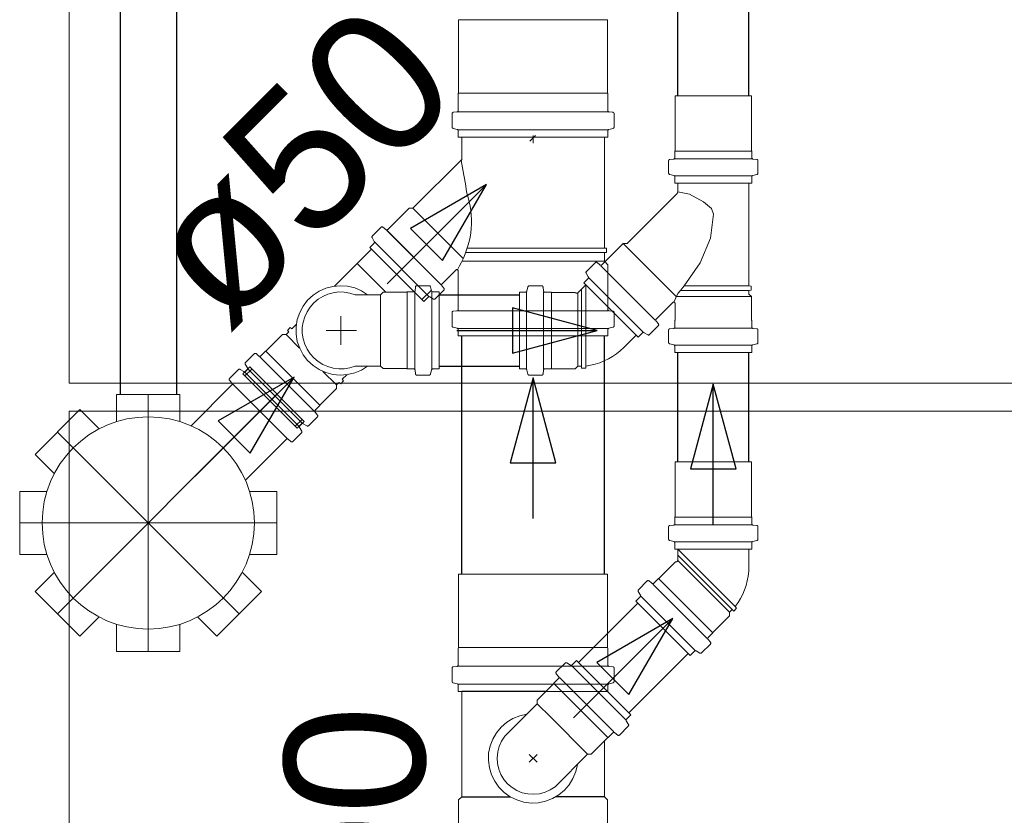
# Model space of a CAD drawing. Header units: millimetres. Extents: x 567 to 934, y -1 to 364.
# Tile 203 of 256: x 620.23 to 621.63, y 167.22 to 168.36. Entities that reach past the tile are written whole.
import ezdxf

# ---------------------------------------------------------------- set-up
doc = ezdxf.new("R2010")
doc.units = ezdxf.units.MM
doc.header["$MEASUREMENT"] = 0
doc.linetypes.add('DASHDOT', pattern=[2.54, 1.27, -0.635, 0, -0.635])
doc.linetypes.add('NULL', pattern=[0])
doc.layers.get('0').update_dxf_attribs({"lineweight": 18})
doc.layers.add('ARQ FINA', color=8, linetype='Continuous')
doc.layers.add('SIMBOLOS-INT', color=7, linetype='Continuous')
for name, color, linetype, lineweight in [('CV-Condutos', 14, 'Continuous', 25), ('CV-Sentido conduto', 14, 'Continuous', 30), ('Simbolos', 14, 'Continuous', 20), ('Simbolos_int', 14, 'Continuous', 15), ('TQ-Condutos', 14, 'Continuous', 25), ('TQ-Sentido conduto', 14, 'Continuous', 30), ('TQ-Textos conduto', 7, 'Continuous', 9)]:
    doc.layers.add(name, color=color, linetype=linetype, lineweight=lineweight)
doc.styles.add('Arial', font='arial.ttf')

msp = doc.modelspace()

# ---------------------------------------------------------------- linework, layer by layer
for points in [[(620.9487, 167.3681), (620.9385, 167.3658), (620.9288, 167.3619), (620.9199, 167.3565), (620.912, 167.3497), (620.9053, 167.3416), (620.9, 167.3326), (620.8963, 167.3229), (620.8942, 167.3126), (620.8938, 167.3022), (620.8952, 167.2918), (620.8982, 167.2818), (620.9028, 167.2725), (620.9089, 167.264), (620.9162, 167.2566), (620.9247, 167.2505), (620.9341, 167.2459), (620.9441, 167.2429), (620.9545, 167.2416), (620.9649, 167.242), (620.9751, 167.244), (620.9849, 167.2478), (620.9939, 167.253), (621.0019, 167.2597), (621.0087, 167.2676), (621.0142, 167.2765), (621.0181, 167.2862), (621.0204, 167.2964)], [(620.917, 167.3365), (620.9125, 167.3296), (620.9092, 167.3221), (620.9071, 167.3142), (620.9063, 167.306), (620.9068, 167.2978), (620.9086, 167.2898), (620.9117, 167.2822), (620.9159, 167.2752), (620.9212, 167.269), (620.9275, 167.2637), (620.9345, 167.2594), (620.9421, 167.2563), (620.9501, 167.2545), (620.9583, 167.254), (620.9664, 167.2548), (620.9744, 167.2569), (620.9818, 167.2603), (620.9887, 167.2648)]]:
    msp.add_lwpolyline(points)
at = {"layer": 'ARQ FINA', "lineweight": 5}
for p, q in [((620.2974, 167.8391), (620.2974, 170.2916)), ((623.3574, 167.8391), (620.2974, 167.8391)), ((620.2974, 165.8991), (620.2974, 167.7991)), ((620.2974, 167.7991), (623.3574, 167.7991))]:
    msp.add_line(p, q, dxfattribs=at)
at = {"layer": 'CV-Condutos'}
for p, q in [((621.1632, 168.2476), (621.1632, 169.2192)), ((621.2646, 168.2476), (621.2646, 169.2192)), ((620.8236, 167.9645), (620.9379, 167.9645)), ((621.1632, 167.7269), (621.1632, 167.8826)), ((621.2646, 167.7269), (621.2646, 167.8826)), ((620.8236, 167.8631), (620.9379, 167.8631)), ((621.0221, 167.4415), (621.1065, 167.5259)), ((621.0938, 167.3698), (621.1782, 167.4542))]:
    msp.add_line(p, q, dxfattribs=at)
at = {"layer": 'CV-Sentido conduto'}
for p, q in [((621.0487, 167.9138), (620.928, 167.9462)), ((620.928, 167.9462), (620.928, 167.8815)), ((620.928, 167.8815), (621.0487, 167.9138)), ((621.2139, 167.8377), (621.1816, 167.717)), ((621.2463, 167.717), (621.2139, 167.8377)), ((621.1816, 167.717), (621.2463, 167.717)), ((621.1564, 167.5041), (621.0481, 167.4416)), ((621.0939, 167.3958), (621.1564, 167.5041)), ((621.0481, 167.4416), (621.0939, 167.3958))]:
    msp.add_line(p, q, dxfattribs=at)
for points in [[(620.8487, 167.9138), (621.0487, 167.9138)], [(621.2139, 167.6377), (621.2139, 167.8377)], [(621.0149, 167.3627), (621.1564, 167.5041)]]:
    msp.add_lwpolyline(points, dxfattribs=at)
at = {"layer": 'Simbolos'}
for p, q in [((620.8514, 168.2513), (620.8514, 168.356)), ((621.0634, 168.2513), (621.0634, 168.356)), ((620.8509, 168.2508), (620.8514, 168.2513)), ((620.8509, 168.2266), (620.8509, 168.2508)), ((621.0639, 168.2508), (621.0634, 168.2513)), ((621.0639, 168.2266), (621.0639, 168.2508)), ((621.1596, 168.1695), (621.1596, 168.2476)), ((621.2682, 168.1695), (621.2682, 168.2476)), ((620.8421, 168.2033), (620.8421, 168.2222)), ((620.8439, 168.2242), (620.849, 168.2247)), ((621.0708, 168.2242), (621.0657, 168.2247)), ((621.0727, 168.2033), (621.0727, 168.2222)), ((620.8435, 168.2014), (620.8494, 168.1998)), ((620.8509, 168.189), (620.8509, 168.1979)), ((620.953, 168.1832), (620.9609, 168.1912)), ((620.9574, 168.1801), (620.9574, 168.1912)), ((621.0639, 168.189), (621.0639, 168.1979)), ((621.0712, 168.2014), (621.0653, 168.1998)), ((621.0639, 168.189), (620.8509, 168.189)), ((620.8558, 168.1572), (620.8558, 168.189)), ((621.059, 168.189), (620.8558, 168.189)), ((621.059, 168.0311), (621.059, 168.189)), ((621.1592, 168.1691), (621.1596, 168.1695)), ((621.1592, 168.1598), (621.1592, 168.1691)), ((621.2686, 168.1691), (621.2682, 168.1695)), ((621.2686, 168.1598), (621.2686, 168.1691)), ((620.7865, 168.088), (620.8558, 168.1572)), ((621.1503, 168.1378), (621.1503, 168.1553)), ((621.1521, 168.1573), (621.1574, 168.1578)), ((621.2757, 168.1573), (621.2704, 168.1578)), ((621.2775, 168.1378), (621.2775, 168.1553)), ((621.1518, 168.1358), (621.1577, 168.1343)), ((621.276, 168.1358), (621.2701, 168.1343)), ((621.1592, 168.1236), (621.1592, 168.1323)), ((621.2686, 168.1236), (621.1592, 168.1236)), ((621.1632, 168.1109), (621.1632, 168.1236)), ((621.2646, 168.1236), (621.1632, 168.1236)), ((621.2646, 167.9773), (621.2646, 168.1236)), ((621.2686, 168.1236), (621.2686, 168.1323)), ((621.0912, 168.0376), (621.1623, 168.1087)), ((620.7505, 168.0576), (620.7809, 168.088)), ((620.7809, 168.088), (620.7865, 168.088)), ((620.7287, 168.0483), (620.741, 168.0607)), ((620.7437, 168.0609), (620.7478, 168.0575)), ((620.7249, 168.032), (620.7311, 168.0382)), ((620.7283, 168.0459), (620.7314, 168.0406)), ((621.0551, 168.0072), (621.0855, 168.0376)), ((621.0855, 168.0376), (621.1614, 167.9616)), ((621.0855, 168.0376), (621.0912, 168.0376)), ((620.8018, 167.9552), (620.7249, 168.032)), ((621.059, 168.0311), (621.062, 168.0309)), ((621.059, 168.0247), (621.062, 168.025)), ((621.059, 168.0123), (621.059, 168.0247)), ((621.062, 168.025), (621.062, 168.0309)), ((620.6749, 167.9769), (620.707, 168.009)), ((621.0333, 167.9979), (621.0457, 168.0103)), ((621.0484, 168.0104), (621.0524, 168.0071)), ((621.0639, 168.0074), (621.059, 168.0123)), ((621.0639, 167.9438), (621.0639, 168.0074)), ((620.8278, 167.9802), (620.8474, 167.9998)), ((620.8509, 167.9438), (620.8509, 167.9984)), ((621.033, 167.9955), (621.036, 167.9902)), ((621.1312, 167.9285), (621.0538, 168.0059)), ((621.0296, 167.9816), (621.0357, 167.9878)), ((621.1069, 167.9043), (621.0296, 167.9816)), ((621.1142, 167.9115), (621.0368, 167.9889)), ((620.7441, 167.9682), (620.7405, 167.9646)), ((620.7777, 167.9682), (620.7441, 167.9682)), ((620.7781, 167.9686), (620.7777, 167.9682)), ((620.7874, 167.9686), (620.7781, 167.9686)), ((620.7899, 167.9757), (620.7895, 167.9704)), ((620.8094, 167.9775), (620.7919, 167.9775)), ((620.8114, 167.976), (620.8129, 167.9701)), ((620.8236, 167.9686), (620.8149, 167.9686)), ((620.8181, 167.9589), (620.8305, 167.9713)), ((620.8236, 167.8592), (620.8236, 167.9686)), ((620.8311, 167.9735), (620.8277, 167.9775)), ((620.9379, 167.8591), (620.9379, 167.9685)), ((620.9379, 167.9685), (620.9466, 167.9685)), ((620.9501, 167.9759), (620.9486, 167.97)), ((620.9521, 167.9774), (620.9696, 167.9774)), ((620.9716, 167.9756), (620.9721, 167.9703)), ((620.9741, 167.9685), (620.9834, 167.9685)), ((620.9834, 167.9685), (620.9838, 167.9681)), ((620.9838, 167.9681), (621.0174, 167.9681)), ((621.0174, 167.9681), (621.0182, 167.9674)), ((621.021, 167.9674), (621.0324, 167.9788)), ((621.1673, 167.9709), (621.1724, 167.9773)), ((621.2646, 167.9709), (621.1673, 167.9709)), ((621.2646, 167.9773), (621.1724, 167.9773)), ((621.2646, 167.9773), (621.2676, 167.977)), ((621.2646, 167.9709), (621.2676, 167.9712)), ((621.2646, 167.9657), (621.2646, 167.9709)), ((621.2682, 167.9621), (621.2646, 167.9657)), ((621.2676, 167.9712), (621.2676, 167.977)), ((620.7405, 167.9646), (620.7041, 167.9646)), ((620.8018, 167.9552), (620.8079, 167.9613)), ((620.8157, 167.9586), (620.8104, 167.9616)), ((621.1325, 167.9298), (621.1562, 167.9535)), ((621.1596, 167.9285), (621.1596, 167.9521)), ((621.1616, 167.9621), (621.2682, 167.9621)), ((621.2682, 167.9285), (621.2682, 167.9621)), ((620.8421, 167.9204), (620.8421, 167.9393)), ((620.8439, 167.9413), (620.849, 167.9418)), ((621.0708, 167.9413), (621.0657, 167.9418)), ((621.0727, 167.9204), (621.0727, 167.9393)), ((621.1358, 167.9231), (621.1324, 167.9271)), ((621.1592, 167.9281), (621.1596, 167.9285)), ((621.1592, 167.9187), (621.1592, 167.9281)), ((621.2686, 167.9281), (621.2682, 167.9285)), ((621.2686, 167.9187), (621.2686, 167.9281)), ((620.6059, 167.908), (620.6096, 167.9117)), ((620.6077, 167.914), (620.6118, 167.9181)), ((620.6096, 167.9117), (620.6077, 167.914)), ((620.6141, 167.9162), (620.6118, 167.9181)), ((620.6141, 167.9162), (620.6206, 167.9226)), ((620.8435, 167.9185), (620.8494, 167.9169)), ((620.8509, 167.9061), (620.8509, 167.915)), ((621.0639, 167.9061), (621.0639, 167.915)), ((621.0712, 167.9185), (621.0653, 167.9169)), ((621.1069, 167.9043), (621.1131, 167.9104)), ((621.1208, 167.9077), (621.1155, 167.9107)), ((621.1232, 167.908), (621.1356, 167.9204)), ((621.1503, 167.8968), (621.1503, 167.9143)), ((621.1521, 167.9163), (621.1574, 167.9168)), ((621.2686, 167.9169), (621.1592, 167.9169)), ((621.2757, 167.9163), (621.2704, 167.9168)), ((621.2775, 167.8968), (621.2775, 167.9143)), ((620.5771, 167.8842), (620.6009, 167.908)), ((620.6009, 167.908), (620.6059, 167.908)), ((621.0639, 167.9061), (620.8509, 167.9061)), ((621.0865, 167.8895), (621.1041, 167.9071)), ((620.5699, 167.8776), (620.5765, 167.8842)), ((620.5765, 167.8842), (620.5771, 167.8842)), ((621.1518, 167.8948), (621.1577, 167.8932)), ((621.2686, 167.8929), (621.1592, 167.8929)), ((621.1592, 167.8826), (621.1592, 167.8913)), ((621.2686, 167.8826), (621.1592, 167.8826)), ((621.2686, 167.8826), (621.2686, 167.8913)), ((621.276, 167.8948), (621.2701, 167.8932)), ((620.5481, 167.8684), (620.5605, 167.8808)), ((620.5632, 167.8809), (620.5672, 167.8775)), ((620.538, 167.8581), (620.5256, 167.8457)), ((620.5404, 167.8585), (620.5457, 167.8554)), ((620.5444, 167.8521), (620.5505, 167.8582)), ((620.5477, 167.8659), (620.5508, 167.8606)), ((620.5543, 167.8619), (620.5481, 167.8557)), ((620.5543, 167.8619), (620.6316, 167.7845)), ((620.7405, 167.8632), (620.7041, 167.8632)), ((620.7441, 167.8596), (620.7405, 167.8632)), ((620.7777, 167.8596), (620.7441, 167.8596)), ((620.7781, 167.8592), (620.7777, 167.8596)), ((620.7874, 167.8592), (620.7781, 167.8592)), ((620.7899, 167.8521), (620.7894, 167.8574)), ((620.8114, 167.8518), (620.8129, 167.8577)), ((620.8236, 167.8592), (620.8149, 167.8592)), ((620.9379, 167.8591), (620.9466, 167.8591)), ((620.9501, 167.8517), (620.9486, 167.8576)), ((620.9716, 167.852), (620.9721, 167.8573)), ((620.9741, 167.8591), (620.9834, 167.8591)), ((620.9834, 167.8591), (620.9838, 167.8595)), ((620.9838, 167.8595), (621.0174, 167.8595)), ((621.0174, 167.8595), (621.021, 167.8631)), ((621.021, 167.8631), (621.0262, 167.8631)), ((621.0262, 167.8631), (621.0265, 167.8601)), ((621.0265, 167.8601), (621.0323, 167.8601)), ((621.0326, 167.8631), (621.0323, 167.8601)), ((620.5254, 167.843), (620.5288, 167.839)), ((620.5444, 167.8521), (620.6217, 167.7747)), ((620.6776, 167.8363), (620.6813, 167.84)), ((620.6813, 167.84), (620.6836, 167.838)), ((620.6836, 167.838), (620.6878, 167.8422)), ((620.6858, 167.8445), (620.6923, 167.8509)), ((620.6858, 167.8445), (620.6878, 167.8422)), ((620.8094, 167.8503), (620.7919, 167.8503)), ((620.9521, 167.8502), (620.9696, 167.8502)), ((620.5287, 167.8363), (620.4706, 167.7782)), ((620.6539, 167.8074), (620.6776, 167.8312)), ((620.6776, 167.8312), (620.6776, 167.8363)), ((620.3648, 167.823), (620.3648, 167.7842)), ((620.3648, 167.823), (620.4548, 167.823)), ((620.4548, 167.823), (620.4548, 167.7842)), ((620.2486, 167.7376), (620.3122, 167.8013)), ((620.3122, 167.8013), (620.3397, 167.7738)), ((620.6505, 167.7935), (620.6471, 167.7976)), ((620.6473, 167.8003), (620.6539, 167.8069)), ((620.6539, 167.8069), (620.6539, 167.8074)), ((620.6316, 167.7845), (620.6255, 167.7783)), ((620.638, 167.7784), (620.6504, 167.7908)), ((620.6217, 167.7747), (620.6279, 167.7809)), ((620.6282, 167.7706), (620.6251, 167.7759)), ((620.6356, 167.7781), (620.6303, 167.7812)), ((620.6061, 167.7589), (620.548, 167.7009)), ((620.6128, 167.7557), (620.6088, 167.7591)), ((620.6279, 167.7682), (620.6155, 167.7558)), ((620.2486, 167.7376), (620.2761, 167.7101)), ((621.1596, 167.6488), (621.1596, 167.7269)), ((621.2682, 167.6488), (621.2682, 167.7269)), ((620.2268, 167.685), (620.2657, 167.685)), ((620.2268, 167.595), (620.2268, 167.685)), ((620.5928, 167.685), (620.5539, 167.685)), ((620.5928, 167.685), (620.5928, 167.595)), ((621.1592, 167.6484), (621.1596, 167.6488)), ((621.1592, 167.639), (621.1592, 167.6484)), ((621.2686, 167.6484), (621.2682, 167.6488)), ((621.2686, 167.639), (621.2686, 167.6484)), ((621.1503, 167.617), (621.1503, 167.6345)), ((621.1521, 167.6365), (621.1574, 167.637)), ((621.2757, 167.6365), (621.2704, 167.637)), ((621.2775, 167.617), (621.2775, 167.6345)), ((621.1518, 167.6151), (621.1577, 167.6135)), ((621.276, 167.6151), (621.2701, 167.6135)), ((621.1592, 167.6029), (621.1592, 167.6116)), ((621.2686, 167.6029), (621.1592, 167.6029)), ((621.1632, 167.5867), (621.1632, 167.6029)), ((621.2646, 167.5779), (621.2646, 167.6029)), ((621.2686, 167.6029), (621.2686, 167.6116)), ((620.2268, 167.595), (620.2657, 167.595)), ((620.5928, 167.595), (620.5539, 167.595)), ((621.1364, 167.5609), (621.1602, 167.5847)), ((621.1602, 167.5847), (621.1612, 167.5847)), ((620.2486, 167.5425), (620.2761, 167.5699)), ((620.571, 167.5425), (620.5435, 167.5699)), ((620.8514, 167.4626), (620.8514, 167.5673)), ((621.0634, 167.4626), (621.0634, 167.5673)), ((621.1292, 167.5543), (621.1358, 167.5609)), ((621.1358, 167.5609), (621.1364, 167.5609)), ((621.1074, 167.5451), (621.1198, 167.5575)), ((621.1225, 167.5576), (621.1265, 167.5542)), ((620.3122, 167.4788), (620.2486, 167.5425)), ((620.571, 167.5425), (620.5074, 167.4788)), ((621.1037, 167.5288), (621.1098, 167.5349)), ((621.1071, 167.5427), (621.1102, 167.5373)), ((621.181, 167.4514), (621.1037, 167.5288)), ((621.2429, 167.5147), (621.2471, 167.5189)), ((621.2452, 167.5212), (621.2471, 167.5189)), ((620.3122, 167.4788), (620.3397, 167.5063)), ((620.5074, 167.4788), (620.4799, 167.5063)), ((621.2132, 167.4842), (621.237, 167.5079)), ((621.237, 167.513), (621.2406, 167.5167)), ((621.237, 167.5079), (621.237, 167.513)), ((621.2406, 167.5167), (621.2429, 167.5147)), ((620.3648, 167.457), (620.3648, 167.4959)), ((620.4548, 167.457), (620.4548, 167.4959)), ((621.2066, 167.477), (621.2132, 167.4836)), ((621.2132, 167.4836), (621.2132, 167.4842)), ((620.8509, 167.4621), (620.8514, 167.4626)), ((620.8509, 167.438), (620.8509, 167.4621)), ((621.0639, 167.4621), (621.0634, 167.4626)), ((621.0639, 167.438), (621.0639, 167.4621)), ((621.1973, 167.4551), (621.2097, 167.4675)), ((621.2099, 167.4702), (621.2065, 167.4743)), ((620.4548, 167.457), (620.3648, 167.457)), ((621.181, 167.4514), (621.1872, 167.4576)), ((621.1949, 167.4548), (621.1896, 167.4579)), ((620.8421, 167.4146), (620.8421, 167.4335)), ((620.8439, 167.4355), (620.849, 167.436)), ((621.0029, 167.4406), (620.9905, 167.4282)), ((621.0053, 167.4409), (621.0107, 167.4379)), ((621.0192, 167.4443), (621.0131, 167.4382)), ((621.0966, 167.367), (621.0192, 167.4443)), ((621.0708, 167.4355), (621.0657, 167.436)), ((621.0727, 167.4146), (621.0727, 167.4335)), ((620.9937, 167.4188), (620.9871, 167.4122)), ((620.9904, 167.4255), (620.9938, 167.4215)), ((620.8435, 167.4127), (620.8494, 167.4111)), ((620.8509, 167.4003), (620.8509, 167.4092)), ((620.9871, 167.4116), (620.9633, 167.3879)), ((621.0639, 167.4003), (621.0639, 167.4092)), ((621.0712, 167.4127), (621.0653, 167.4111)), ((621.0639, 167.4003), (620.8509, 167.4003)), ((620.8558, 167.2505), (620.8558, 167.4003)), ((620.9633, 167.3828), (620.917, 167.3365)), ((620.9633, 167.3879), (620.9633, 167.3828)), ((621.0966, 167.367), (621.0904, 167.3608)), ((621.0929, 167.3507), (621.0805, 167.3383)), ((621.0932, 167.3531), (621.0901, 167.3584)), ((621.0639, 167.3348), (621.0401, 167.3111)), ((621.0644, 167.3348), (621.0639, 167.3348)), ((621.071, 167.3414), (621.0644, 167.3348)), ((621.0778, 167.3382), (621.0737, 167.3416)), ((621.059, 167.2505), (621.059, 167.3299)), ((621.035, 167.3111), (620.9887, 167.2648)), ((621.0401, 167.3111), (621.035, 167.3111)), ((620.8514, 167.2461), (620.8558, 167.2505)), ((620.8514, 167.2066), (620.8514, 167.2461)), ((621.0635, 167.2461), (621.0591, 167.2505)), ((621.0635, 167.2066), (621.0635, 167.2461))]:
    msp.add_line(p, q, dxfattribs=at)
for points in [[(620.8439, 168.2242), (620.8436, 168.2241), (620.8433, 168.224), (620.843, 168.2239), (620.8427, 168.2237), (620.8425, 168.2234), (620.8423, 168.2232), (620.8422, 168.2228), (620.8421, 168.2225), (620.8421, 168.2222)], [(620.849, 168.2246), (620.8494, 168.2247), (620.8497, 168.2248), (620.85, 168.225), (620.8502, 168.2252), (620.8504, 168.2254), (620.8506, 168.2257), (620.8508, 168.226), (620.8508, 168.2263), (620.8509, 168.2266)], [(621.0639, 168.2266), (621.0639, 168.2263), (621.064, 168.226), (621.0641, 168.2257), (621.0643, 168.2254), (621.0645, 168.2252), (621.0648, 168.225), (621.0651, 168.2248), (621.0654, 168.2247), (621.0657, 168.2246)], [(621.0727, 168.2222), (621.0726, 168.2225), (621.0726, 168.2228), (621.0724, 168.2232), (621.0722, 168.2234), (621.072, 168.2237), (621.0718, 168.2239), (621.0715, 168.224), (621.0712, 168.2241), (621.0708, 168.2242)], [(620.8421, 168.2033), (620.8421, 168.203), (620.8422, 168.2027), (620.8423, 168.2025), (620.8424, 168.2022), (620.8426, 168.202), (620.8428, 168.2018), (620.843, 168.2016), (620.8433, 168.2015), (620.8436, 168.2014)], [(620.8509, 168.1979), (620.8508, 168.1982), (620.8508, 168.1984), (620.8507, 168.1987), (620.8505, 168.199), (620.8504, 168.1992), (620.8502, 168.1994), (620.8499, 168.1996), (620.8497, 168.1997), (620.8494, 168.1998)], [(621.0654, 168.1998), (621.0651, 168.1997), (621.0648, 168.1996), (621.0646, 168.1994), (621.0644, 168.1992), (621.0642, 168.199), (621.0641, 168.1987), (621.064, 168.1984), (621.0639, 168.1982), (621.0639, 168.1979)], [(621.0712, 168.2014), (621.0715, 168.2015), (621.0717, 168.2016), (621.072, 168.2018), (621.0722, 168.202), (621.0723, 168.2022), (621.0725, 168.2025), (621.0726, 168.2027), (621.0726, 168.203), (621.0727, 168.2033)], [(620.8549, 168.1556), (620.8551, 168.1557), (620.8552, 168.1558), (620.8554, 168.156), (620.8555, 168.1562), (620.8556, 168.1564), (620.8557, 168.1566), (620.8557, 168.1568), (620.8558, 168.157), (620.8558, 168.1572)], [(620.8632, 168.1092), (620.8624, 168.1144), (620.8616, 168.1196), (620.8607, 168.1247), (620.8598, 168.1299), (620.8589, 168.135), (620.8579, 168.1402), (620.857, 168.1453), (620.8559, 168.1504), (620.8549, 168.1555)], [(621.1521, 168.1573), (621.1518, 168.1572), (621.1515, 168.1571), (621.1512, 168.157), (621.151, 168.1568), (621.1507, 168.1565), (621.1506, 168.1562), (621.1504, 168.1559), (621.1503, 168.1556), (621.1503, 168.1553)], [(621.1574, 168.1578), (621.1577, 168.1578), (621.158, 168.1579), (621.1583, 168.1581), (621.1586, 168.1583), (621.1588, 168.1585), (621.159, 168.1588), (621.1591, 168.1591), (621.1592, 168.1594), (621.1592, 168.1598)], [(621.2686, 168.1598), (621.2686, 168.1594), (621.2687, 168.1591), (621.2689, 168.1588), (621.269, 168.1585), (621.2693, 168.1583), (621.2695, 168.1581), (621.2698, 168.1579), (621.2701, 168.1578), (621.2704, 168.1578)], [(621.2775, 168.1553), (621.2775, 168.1556), (621.2774, 168.1559), (621.2773, 168.1562), (621.2771, 168.1565), (621.2769, 168.1568), (621.2766, 168.157), (621.2763, 168.1571), (621.276, 168.1572), (621.2757, 168.1573)], [(621.1503, 168.1378), (621.1503, 168.1375), (621.1504, 168.1372), (621.1505, 168.1369), (621.1506, 168.1367), (621.1508, 168.1364), (621.151, 168.1362), (621.1513, 168.1361), (621.1515, 168.1359), (621.1518, 168.1358)], [(621.1592, 168.1323), (621.1592, 168.1326), (621.1591, 168.1329), (621.159, 168.1332), (621.1589, 168.1334), (621.1587, 168.1336), (621.1585, 168.1339), (621.1583, 168.134), (621.158, 168.1342), (621.1577, 168.1343)], [(621.2701, 168.1343), (621.2698, 168.1342), (621.2696, 168.134), (621.2693, 168.1339), (621.2691, 168.1336), (621.2689, 168.1334), (621.2688, 168.1332), (621.2687, 168.1329), (621.2686, 168.1326), (621.2686, 168.1323)], [(621.276, 168.1358), (621.2763, 168.1359), (621.2766, 168.1361), (621.2768, 168.1362), (621.277, 168.1364), (621.2772, 168.1367), (621.2773, 168.1369), (621.2774, 168.1372), (621.2775, 168.1375), (621.2775, 168.1378)], [(620.8689, 168.0527), (620.8694, 168.0591), (620.8697, 168.0654), (620.8697, 168.0718), (620.8693, 168.0781), (620.8687, 168.0844), (620.8678, 168.0907), (620.8665, 168.097), (620.865, 168.1031), (620.8632, 168.1092)], [(621.1623, 168.1087), (621.1625, 168.1089), (621.1627, 168.1091), (621.1628, 168.1094), (621.1629, 168.1096), (621.163, 168.1098), (621.1631, 168.1101), (621.1632, 168.1103), (621.1632, 168.1106), (621.1632, 168.1109)], [(621.1632, 168.1112), (621.1802, 168.1077), (621.1998, 168.0969), (621.2114, 168.0874)], [(621.2114, 168.0874), (621.2143, 168.0791), (621.2097, 168.045), (621.1952, 168.0099), (621.1724, 167.9773)], [(620.7438, 168.0609), (620.7435, 168.061), (620.7432, 168.0612), (620.7429, 168.0613), (620.7425, 168.0613), (620.7422, 168.0613), (620.7419, 168.0612), (620.7416, 168.0611), (620.7413, 168.061), (620.7411, 168.0607)], [(620.7478, 168.0575), (620.7481, 168.0573), (620.7483, 168.0571), (620.7487, 168.057), (620.749, 168.057), (620.7493, 168.057), (620.7496, 168.0571), (620.7499, 168.0572), (620.7502, 168.0574), (620.7505, 168.0576)], [(620.8498, 168.0002), (620.8528, 168.0056), (620.8557, 168.0112), (620.8583, 168.0169), (620.8607, 168.0227), (620.8628, 168.0285), (620.8647, 168.0345), (620.8663, 168.0405), (620.8677, 168.0466), (620.8689, 168.0527)], [(620.7287, 168.0483), (620.7285, 168.0481), (620.7283, 168.0479), (620.7282, 168.0476), (620.7281, 168.0473), (620.7281, 168.047), (620.7281, 168.0467), (620.7281, 168.0465), (620.7282, 168.0462), (620.7283, 168.0459)], [(620.7311, 168.0382), (620.7313, 168.0384), (620.7314, 168.0387), (620.7316, 168.0389), (620.7316, 168.0392), (620.7317, 168.0395), (620.7317, 168.0398), (620.7316, 168.0401), (620.7315, 168.0403), (620.7314, 168.0406)], [(621.0484, 168.0105), (621.0481, 168.0106), (621.0478, 168.0108), (621.0475, 168.0109), (621.0472, 168.0109), (621.0468, 168.0109), (621.0465, 168.0108), (621.0462, 168.0107), (621.0459, 168.0105), (621.0457, 168.0103)], [(620.8509, 167.9984), (620.8509, 167.9987), (620.8508, 167.9989), (620.8507, 167.9992), (620.8506, 167.9994), (620.8505, 167.9996), (620.8503, 167.9998), (620.8501, 168), (620.8499, 168.0002), (620.8496, 168.0003), (620.8494, 168.0004), (620.8491, 168.0004), (620.8489, 168.0004), (620.8486, 168.0004), (620.8484, 168.0004), (620.8481, 168.0003), (620.8479, 168.0002), (620.8477, 168), (620.8475, 167.9998)], [(621.0333, 167.9979), (621.0331, 167.9977), (621.0329, 167.9975), (621.0328, 167.9972), (621.0327, 167.9969), (621.0327, 167.9966), (621.0327, 167.9963), (621.0327, 167.9961), (621.0328, 167.9958), (621.033, 167.9955)], [(621.0524, 168.0071), (621.0527, 168.0069), (621.053, 168.0067), (621.0533, 168.0066), (621.0536, 168.0066), (621.054, 168.0066), (621.0543, 168.0067), (621.0546, 168.0068), (621.0549, 168.007), (621.0551, 168.0072)], [(620.8279, 167.9802), (620.8276, 167.98), (620.8275, 167.9797), (620.8274, 167.9794), (620.8273, 167.9791), (620.8273, 167.9787), (620.8273, 167.9784), (620.8274, 167.9781), (620.8275, 167.9778), (620.8277, 167.9775)], [(621.0357, 167.9878), (621.0359, 167.988), (621.0361, 167.9882), (621.0362, 167.9885), (621.0363, 167.9888), (621.0363, 167.9891), (621.0363, 167.9894), (621.0363, 167.9897), (621.0362, 167.9899), (621.036, 167.9902)], [(620.7041, 167.9646), (620.6966, 167.9671), (620.6888, 167.9684), (620.6809, 167.9686), (620.673, 167.9676), (620.6654, 167.9655), (620.6581, 167.9623), (620.6514, 167.9582), (620.6453, 167.953), (620.6401, 167.9471), (620.6358, 167.9405), (620.6324, 167.9333), (620.6302, 167.9257), (620.629, 167.9179), (620.629, 167.91), (620.6302, 167.9021), (620.6324, 167.8946), (620.6358, 167.8874), (620.6401, 167.8807), (620.6453, 167.8748), (620.6514, 167.8697), (620.6581, 167.8655), (620.6654, 167.8624), (620.673, 167.8603), (620.6809, 167.8593), (620.6888, 167.8595), (620.6966, 167.8608), (620.7041, 167.8632)], [(620.7874, 167.9686), (620.7878, 167.9686), (620.7881, 167.9687), (620.7884, 167.9689), (620.7887, 167.969), (620.7889, 167.9693), (620.7891, 167.9695), (620.7893, 167.9698), (620.7894, 167.9701), (620.7894, 167.9704)], [(620.7919, 167.9775), (620.7916, 167.9775), (620.7913, 167.9774), (620.7909, 167.9773), (620.7907, 167.9771), (620.7904, 167.9769), (620.7902, 167.9766), (620.7901, 167.9763), (620.79, 167.976), (620.7899, 167.9757)], [(620.8114, 167.976), (620.8113, 167.9763), (620.8111, 167.9766), (620.811, 167.9768), (620.8108, 167.977), (620.8105, 167.9772), (620.8103, 167.9773), (620.81, 167.9774), (620.8097, 167.9775), (620.8094, 167.9775)], [(620.8129, 167.9701), (620.813, 167.9698), (620.8132, 167.9696), (620.8133, 167.9693), (620.8136, 167.9691), (620.8138, 167.9689), (620.814, 167.9688), (620.8143, 167.9687), (620.8146, 167.9686), (620.8149, 167.9686)], [(620.8305, 167.9713), (620.8307, 167.9715), (620.8309, 167.9718), (620.831, 167.9721), (620.8311, 167.9725), (620.8311, 167.9728), (620.831, 167.9731), (620.831, 167.9734), (620.8308, 167.9737), (620.8306, 167.974)], [(620.9466, 167.9685), (620.9469, 167.9685), (620.9472, 167.9686), (620.9475, 167.9687), (620.9477, 167.9688), (620.948, 167.969), (620.9482, 167.9692), (620.9483, 167.9695), (620.9485, 167.9697), (620.9486, 167.97)], [(620.9521, 167.9774), (620.9518, 167.9774), (620.9515, 167.9773), (620.9512, 167.9772), (620.951, 167.9771), (620.9508, 167.9769), (620.9505, 167.9767), (620.9504, 167.9765), (620.9502, 167.9762), (620.9501, 167.9759)], [(620.9716, 167.9756), (620.9715, 167.9759), (620.9714, 167.9762), (620.9713, 167.9765), (620.9711, 167.9768), (620.9708, 167.977), (620.9706, 167.9772), (620.9702, 167.9773), (620.9699, 167.9774), (620.9696, 167.9774)], [(620.9721, 167.9703), (620.9721, 167.97), (620.9722, 167.9697), (620.9724, 167.9694), (620.9726, 167.9692), (620.9728, 167.9689), (620.9731, 167.9688), (620.9734, 167.9686), (620.9737, 167.9685), (620.9741, 167.9685)], [(621.0181, 167.9674), (621.0184, 167.9672), (621.0187, 167.967), (621.019, 167.9669), (621.0194, 167.9668), (621.0197, 167.9668), (621.0201, 167.9669), (621.0204, 167.967), (621.0207, 167.9672), (621.021, 167.9674)], [(621.1673, 167.9709), (621.1636, 167.9663), (621.1577, 167.9541)], [(620.8104, 167.9617), (620.8101, 167.9618), (620.8098, 167.9619), (620.8095, 167.9619), (620.8093, 167.9619), (620.809, 167.9619), (620.8087, 167.9618), (620.8084, 167.9617), (620.8082, 167.9615), (620.808, 167.9613)], [(620.8157, 167.9586), (620.8159, 167.9584), (620.8162, 167.9584), (620.8165, 167.9583), (620.8168, 167.9583), (620.8171, 167.9583), (620.8174, 167.9584), (620.8176, 167.9585), (620.8179, 167.9587), (620.8181, 167.9589)], [(621.1596, 167.9521), (621.1596, 167.9524), (621.1595, 167.9526), (621.1595, 167.9529), (621.1593, 167.9531), (621.1592, 167.9533), (621.159, 167.9535), (621.1588, 167.9537), (621.1586, 167.9539), (621.1584, 167.954), (621.1581, 167.9541), (621.1579, 167.9541), (621.1576, 167.9541), (621.1574, 167.9541), (621.1571, 167.9541), (621.1568, 167.954), (621.1566, 167.9539), (621.1564, 167.9537), (621.1562, 167.9535)], [(620.8439, 167.9413), (620.8436, 167.9413), (620.8433, 167.9412), (620.843, 167.941), (620.8427, 167.9408), (620.8425, 167.9406), (620.8423, 167.9403), (620.8422, 167.94), (620.8421, 167.9397), (620.8421, 167.9393)], [(620.849, 167.9418), (620.8494, 167.9418), (620.8497, 167.9419), (620.85, 167.9421), (620.8502, 167.9423), (620.8504, 167.9425), (620.8506, 167.9428), (620.8508, 167.9431), (620.8508, 167.9434), (620.8509, 167.9438)], [(621.0639, 167.9438), (621.0639, 167.9434), (621.064, 167.9431), (621.0641, 167.9428), (621.0643, 167.9425), (621.0645, 167.9423), (621.0648, 167.9421), (621.0651, 167.9419), (621.0654, 167.9418), (621.0657, 167.9418)], [(621.0727, 167.9393), (621.0726, 167.9397), (621.0726, 167.94), (621.0724, 167.9403), (621.0722, 167.9406), (621.072, 167.9408), (621.0718, 167.941), (621.0715, 167.9412), (621.0712, 167.9413), (621.0708, 167.9413)], [(621.1325, 167.9298), (621.1323, 167.9296), (621.1321, 167.9293), (621.132, 167.929), (621.1319, 167.9287), (621.1319, 167.9283), (621.1319, 167.928), (621.132, 167.9277), (621.1322, 167.9274), (621.1324, 167.9271)], [(620.8421, 167.9204), (620.8421, 167.9201), (620.8422, 167.9198), (620.8423, 167.9196), (620.8424, 167.9193), (620.8426, 167.9191), (620.8428, 167.9189), (620.843, 167.9187), (620.8433, 167.9186), (620.8436, 167.9185)], [(620.8509, 167.915), (620.8508, 167.9153), (620.8508, 167.9156), (620.8507, 167.9158), (620.8505, 167.9161), (620.8504, 167.9163), (620.8502, 167.9165), (620.8499, 167.9167), (620.8497, 167.9168), (620.8494, 167.9169)], [(621.0654, 167.9169), (621.0651, 167.9168), (621.0648, 167.9167), (621.0646, 167.9165), (621.0644, 167.9163), (621.0642, 167.9161), (621.0641, 167.9158), (621.064, 167.9156), (621.0639, 167.9153), (621.0639, 167.915)], [(621.0712, 167.9185), (621.0715, 167.9186), (621.0717, 167.9187), (621.072, 167.9189), (621.0722, 167.9191), (621.0723, 167.9193), (621.0725, 167.9196), (621.0726, 167.9198), (621.0726, 167.9201), (621.0727, 167.9204)], [(621.1155, 167.9108), (621.1152, 167.9109), (621.115, 167.911), (621.1147, 167.911), (621.1144, 167.911), (621.1141, 167.911), (621.1138, 167.9109), (621.1135, 167.9108), (621.1133, 167.9106), (621.1131, 167.9104)], [(621.1356, 167.9204), (621.1358, 167.9206), (621.136, 167.9209), (621.1361, 167.9212), (621.1362, 167.9215), (621.1362, 167.9219), (621.1362, 167.9222), (621.1361, 167.9225), (621.1359, 167.9228), (621.1357, 167.9231)], [(621.1521, 167.9163), (621.1518, 167.9162), (621.1515, 167.9161), (621.1512, 167.916), (621.151, 167.9158), (621.1507, 167.9155), (621.1506, 167.9152), (621.1504, 167.9149), (621.1503, 167.9146), (621.1503, 167.9143)], [(621.1574, 167.9167), (621.1577, 167.9168), (621.158, 167.9169), (621.1583, 167.9171), (621.1586, 167.9173), (621.1588, 167.9175), (621.159, 167.9178), (621.1591, 167.9181), (621.1592, 167.9184), (621.1592, 167.9187)], [(621.2686, 167.9187), (621.2686, 167.9184), (621.2687, 167.9181), (621.2689, 167.9178), (621.269, 167.9175), (621.2693, 167.9173), (621.2695, 167.9171), (621.2698, 167.9169), (621.2701, 167.9168), (621.2704, 167.9167)], [(621.2775, 167.9143), (621.2775, 167.9146), (621.2774, 167.9149), (621.2773, 167.9152), (621.2771, 167.9155), (621.2769, 167.9158), (621.2766, 167.916), (621.2763, 167.9161), (621.276, 167.9162), (621.2757, 167.9163)], [(621.1208, 167.9077), (621.1211, 167.9075), (621.1214, 167.9075), (621.1216, 167.9074), (621.1219, 167.9074), (621.1222, 167.9074), (621.1225, 167.9075), (621.1228, 167.9076), (621.123, 167.9078), (621.1232, 167.908)], [(621.1503, 167.8968), (621.1503, 167.8965), (621.1504, 167.8962), (621.1505, 167.8959), (621.1506, 167.8957), (621.1508, 167.8954), (621.151, 167.8952), (621.1513, 167.8951), (621.1515, 167.8949), (621.1518, 167.8948)], [(621.276, 167.8948), (621.2763, 167.8949), (621.2766, 167.8951), (621.2768, 167.8952), (621.277, 167.8954), (621.2772, 167.8957), (621.2773, 167.8959), (621.2774, 167.8962), (621.2775, 167.8965), (621.2775, 167.8968)], [(620.5632, 167.8809), (620.5629, 167.8811), (620.5626, 167.8812), (620.5623, 167.8813), (620.562, 167.8813), (620.5616, 167.8813), (620.5613, 167.8813), (620.561, 167.8811), (620.5607, 167.881), (620.5605, 167.8808)], [(621.0326, 167.8631), (621.0393, 167.8643), (621.0459, 167.8659), (621.0523, 167.8679), (621.0586, 167.8705), (621.0647, 167.8735), (621.0706, 167.8769), (621.0762, 167.8807), (621.0815, 167.8849), (621.0865, 167.8895)], [(621.1592, 167.8913), (621.1592, 167.8916), (621.1591, 167.8919), (621.159, 167.8922), (621.1589, 167.8924), (621.1587, 167.8926), (621.1585, 167.8929), (621.1583, 167.893), (621.158, 167.8932), (621.1577, 167.8933)], [(621.2701, 167.8933), (621.2698, 167.8932), (621.2696, 167.893), (621.2693, 167.8929), (621.2691, 167.8926), (621.2689, 167.8924), (621.2688, 167.8922), (621.2687, 167.8919), (621.2686, 167.8916), (621.2686, 167.8913)], [(620.5481, 167.8684), (620.5479, 167.8681), (620.5477, 167.8679), (620.5476, 167.8676), (620.5475, 167.8674), (620.5475, 167.8671), (620.5475, 167.8668), (620.5475, 167.8665), (620.5476, 167.8662), (620.5478, 167.866)], [(620.5672, 167.8775), (620.5675, 167.8773), (620.5678, 167.8772), (620.5681, 167.8771), (620.5684, 167.877), (620.5687, 167.877), (620.5691, 167.8771), (620.5694, 167.8772), (620.5697, 167.8774), (620.5699, 167.8776)], [(620.5404, 167.8585), (620.5401, 167.8586), (620.5398, 167.8587), (620.5395, 167.8587), (620.5393, 167.8587), (620.539, 167.8587), (620.5387, 167.8586), (620.5384, 167.8585), (620.5382, 167.8583), (620.538, 167.8581)], [(620.5457, 167.8554), (620.546, 167.8553), (620.5462, 167.8552), (620.5465, 167.8551), (620.5468, 167.8551), (620.5471, 167.8552), (620.5474, 167.8552), (620.5476, 167.8554), (620.5479, 167.8555), (620.5481, 167.8557)], [(620.5505, 167.8582), (620.5507, 167.8584), (620.5509, 167.8587), (620.551, 167.8589), (620.5511, 167.8592), (620.5511, 167.8595), (620.5511, 167.8598), (620.551, 167.8601), (620.551, 167.8604), (620.5508, 167.8606)], [(620.7894, 167.8574), (620.7894, 167.8577), (620.7893, 167.858), (620.7891, 167.8583), (620.7889, 167.8586), (620.7887, 167.8588), (620.7884, 167.859), (620.7881, 167.8591), (620.7878, 167.8592), (620.7874, 167.8592)], [(620.8149, 167.8592), (620.8146, 167.8592), (620.8143, 167.8591), (620.814, 167.859), (620.8138, 167.8589), (620.8136, 167.8587), (620.8133, 167.8585), (620.8132, 167.8583), (620.813, 167.858), (620.8129, 167.8577)], [(620.9486, 167.8576), (620.9485, 167.8579), (620.9483, 167.8582), (620.9482, 167.8584), (620.948, 167.8586), (620.9477, 167.8588), (620.9475, 167.8589), (620.9472, 167.859), (620.9469, 167.8591), (620.9466, 167.8591)], [(620.9741, 167.8591), (620.9737, 167.8591), (620.9734, 167.859), (620.9731, 167.8589), (620.9728, 167.8587), (620.9726, 167.8585), (620.9724, 167.8582), (620.9722, 167.8579), (620.9721, 167.8576), (620.9721, 167.8573)], [(620.5256, 167.8457), (620.5254, 167.8455), (620.5252, 167.8452), (620.5251, 167.8449), (620.525, 167.8446), (620.525, 167.8443), (620.525, 167.8439), (620.5251, 167.8436), (620.5253, 167.8433), (620.5254, 167.843)], [(620.7899, 167.8521), (620.79, 167.8518), (620.7901, 167.8515), (620.7902, 167.8512), (620.7904, 167.851), (620.7907, 167.8507), (620.7909, 167.8506), (620.7913, 167.8504), (620.7916, 167.8503), (620.7919, 167.8503)], [(620.8094, 167.8503), (620.8097, 167.8504), (620.81, 167.8504), (620.8103, 167.8505), (620.8105, 167.8507), (620.8108, 167.8508), (620.811, 167.851), (620.8111, 167.8513), (620.8113, 167.8515), (620.8114, 167.8518)], [(620.9501, 167.8517), (620.9502, 167.8514), (620.9504, 167.8512), (620.9505, 167.8509), (620.9508, 167.8507), (620.951, 167.8505), (620.9512, 167.8504), (620.9515, 167.8503), (620.9518, 167.8502), (620.9521, 167.8502)], [(620.9696, 167.8502), (620.9699, 167.8502), (620.9702, 167.8503), (620.9706, 167.8505), (620.9708, 167.8506), (620.9711, 167.8509), (620.9713, 167.8511), (620.9714, 167.8514), (620.9715, 167.8517), (620.9716, 167.852)], [(620.5287, 167.8363), (620.5289, 167.8366), (620.5291, 167.8368), (620.5292, 167.8371), (620.5293, 167.8375), (620.5293, 167.8378), (620.5293, 167.8381), (620.5292, 167.8384), (620.529, 167.8387), (620.5288, 167.839)], [(620.6473, 167.8003), (620.6471, 167.8), (620.6469, 167.7997), (620.6468, 167.7994), (620.6467, 167.7991), (620.6467, 167.7988), (620.6467, 167.7984), (620.6468, 167.7981), (620.647, 167.7978), (620.6471, 167.7976)], [(620.6504, 167.7908), (620.6506, 167.7911), (620.6508, 167.7913), (620.6509, 167.7917), (620.651, 167.792), (620.651, 167.7923), (620.651, 167.7926), (620.6509, 167.7929), (620.6507, 167.7932), (620.6505, 167.7935)], [(620.6255, 167.7783), (620.6253, 167.7781), (620.6251, 167.7779), (620.625, 167.7776), (620.6249, 167.7773), (620.6249, 167.777), (620.6249, 167.7768), (620.6249, 167.7765), (620.625, 167.7762), (620.6251, 167.7759)], [(620.6303, 167.7812), (620.63, 167.7813), (620.6297, 167.7814), (620.6295, 167.7814), (620.6292, 167.7814), (620.6289, 167.7814), (620.6286, 167.7813), (620.6283, 167.7812), (620.6281, 167.781), (620.6279, 167.7809)], [(620.6279, 167.7682), (620.6281, 167.7684), (620.6282, 167.7687), (620.6284, 167.7689), (620.6284, 167.7692), (620.6285, 167.7695), (620.6285, 167.7698), (620.6284, 167.7701), (620.6283, 167.7703), (620.6282, 167.7706)], [(620.6356, 167.7781), (620.6359, 167.778), (620.6361, 167.7779), (620.6364, 167.7778), (620.6367, 167.7778), (620.637, 167.7779), (620.6373, 167.778), (620.6376, 167.7781), (620.6378, 167.7782), (620.638, 167.7784)], [(620.6088, 167.7591), (620.6085, 167.7593), (620.6082, 167.7594), (620.6079, 167.7595), (620.6076, 167.7595), (620.6072, 167.7595), (620.6069, 167.7594), (620.6066, 167.7593), (620.6063, 167.7592), (620.6061, 167.7589)], [(620.6128, 167.7557), (620.6131, 167.7555), (620.6134, 167.7554), (620.6137, 167.7553), (620.614, 167.7552), (620.6143, 167.7552), (620.6147, 167.7553), (620.615, 167.7554), (620.6153, 167.7556), (620.6155, 167.7558)], [(621.1521, 167.6365), (621.1518, 167.6365), (621.1515, 167.6364), (621.1512, 167.6362), (621.151, 167.636), (621.1507, 167.6358), (621.1506, 167.6355), (621.1504, 167.6352), (621.1503, 167.6349), (621.1503, 167.6345)], [(621.1574, 167.637), (621.1577, 167.6371), (621.158, 167.6372), (621.1583, 167.6373), (621.1586, 167.6375), (621.1588, 167.6378), (621.159, 167.638), (621.1591, 167.6383), (621.1592, 167.6387), (621.1592, 167.639)], [(621.2686, 167.639), (621.2686, 167.6387), (621.2687, 167.6383), (621.2689, 167.638), (621.269, 167.6378), (621.2693, 167.6375), (621.2695, 167.6373), (621.2698, 167.6372), (621.2701, 167.6371), (621.2704, 167.637)], [(621.2775, 167.6345), (621.2775, 167.6349), (621.2774, 167.6352), (621.2773, 167.6355), (621.2771, 167.6358), (621.2769, 167.636), (621.2766, 167.6362), (621.2763, 167.6364), (621.276, 167.6365), (621.2757, 167.6365)], [(621.1503, 167.617), (621.1503, 167.6167), (621.1504, 167.6164), (621.1505, 167.6162), (621.1506, 167.6159), (621.1508, 167.6157), (621.151, 167.6155), (621.1513, 167.6153), (621.1515, 167.6152), (621.1518, 167.6151)], [(621.276, 167.6151), (621.2763, 167.6152), (621.2766, 167.6153), (621.2768, 167.6155), (621.277, 167.6157), (621.2772, 167.6159), (621.2773, 167.6162), (621.2774, 167.6164), (621.2775, 167.6167), (621.2775, 167.617)], [(621.1592, 167.6116), (621.1592, 167.6118), (621.1591, 167.6121), (621.159, 167.6124), (621.1589, 167.6127), (621.1587, 167.6129), (621.1585, 167.6131), (621.1583, 167.6133), (621.158, 167.6134), (621.1577, 167.6135)], [(621.2701, 167.6135), (621.2698, 167.6134), (621.2696, 167.6133), (621.2693, 167.6131), (621.2691, 167.6129), (621.2689, 167.6127), (621.2688, 167.6124), (621.2687, 167.6121), (621.2686, 167.6118), (621.2686, 167.6116)], [(621.1612, 167.5847), (621.1614, 167.5847), (621.1616, 167.5847), (621.1617, 167.5848), (621.1619, 167.5848), (621.162, 167.5849), (621.1622, 167.585), (621.1624, 167.5851), (621.1625, 167.5852), (621.1626, 167.5853), (621.1627, 167.5854), (621.1628, 167.5856), (621.1629, 167.5857), (621.163, 167.5859), (621.1631, 167.586), (621.1631, 167.5862), (621.1632, 167.5864), (621.1632, 167.5865), (621.1632, 167.5867)], [(621.2452, 167.5212), (621.2491, 167.5267), (621.2526, 167.5325), (621.2557, 167.5386), (621.2584, 167.5448), (621.2606, 167.5512), (621.2623, 167.5578), (621.2635, 167.5644), (621.2643, 167.5712), (621.2646, 167.578)], [(621.1074, 167.5451), (621.1072, 167.5449), (621.107, 167.5446), (621.1069, 167.5444), (621.1068, 167.5441), (621.1068, 167.5438), (621.1068, 167.5435), (621.1069, 167.5432), (621.1069, 167.5429), (621.1071, 167.5427)], [(621.1225, 167.5576), (621.1222, 167.5578), (621.1219, 167.5579), (621.1216, 167.558), (621.1213, 167.5581), (621.1209, 167.558), (621.1206, 167.558), (621.1203, 167.5579), (621.12, 167.5577), (621.1198, 167.5575)], [(621.1265, 167.5542), (621.1268, 167.554), (621.1271, 167.5539), (621.1274, 167.5538), (621.1277, 167.5537), (621.1281, 167.5538), (621.1284, 167.5538), (621.1287, 167.5539), (621.129, 167.5541), (621.1292, 167.5543)], [(621.1098, 167.5349), (621.11, 167.5351), (621.1102, 167.5354), (621.1103, 167.5357), (621.1104, 167.5359), (621.1104, 167.5362), (621.1104, 167.5365), (621.1104, 167.5368), (621.1103, 167.5371), (621.1101, 167.5373)], [(621.2066, 167.477), (621.2064, 167.4767), (621.2062, 167.4764), (621.2061, 167.4761), (621.206, 167.4758), (621.206, 167.4755), (621.206, 167.4752), (621.2061, 167.4748), (621.2063, 167.4745), (621.2065, 167.4743)], [(621.2097, 167.4675), (621.2099, 167.4678), (621.2101, 167.4681), (621.2102, 167.4684), (621.2103, 167.4687), (621.2103, 167.469), (621.2103, 167.4693), (621.2102, 167.4697), (621.21, 167.47), (621.2098, 167.4702)], [(621.1896, 167.4579), (621.1893, 167.458), (621.1891, 167.4581), (621.1888, 167.4581), (621.1885, 167.4582), (621.1882, 167.4581), (621.1879, 167.458), (621.1876, 167.4579), (621.1874, 167.4578), (621.1872, 167.4576)], [(621.1949, 167.4548), (621.1952, 167.4547), (621.1955, 167.4546), (621.1957, 167.4546), (621.196, 167.4546), (621.1963, 167.4546), (621.1966, 167.4547), (621.1969, 167.4548), (621.1971, 167.4549), (621.1973, 167.4551)], [(620.8439, 167.4355), (620.8436, 167.4355), (620.8433, 167.4354), (620.843, 167.4352), (620.8427, 167.435), (620.8425, 167.4348), (620.8423, 167.4345), (620.8422, 167.4342), (620.8421, 167.4339), (620.8421, 167.4335)], [(620.849, 167.436), (620.8494, 167.436), (620.8497, 167.4361), (620.85, 167.4363), (620.8502, 167.4365), (620.8504, 167.4367), (620.8506, 167.437), (620.8508, 167.4373), (620.8508, 167.4376), (620.8509, 167.438)], [(621.0053, 167.4409), (621.0051, 167.4411), (621.0048, 167.4412), (621.0045, 167.4412), (621.0042, 167.4412), (621.0039, 167.4412), (621.0037, 167.4411), (621.0034, 167.441), (621.0032, 167.4408), (621.0029, 167.4406)], [(621.0107, 167.4379), (621.0109, 167.4378), (621.0112, 167.4377), (621.0115, 167.4376), (621.0118, 167.4376), (621.0121, 167.4377), (621.0124, 167.4377), (621.0126, 167.4379), (621.0129, 167.438), (621.0131, 167.4382)], [(621.0639, 167.438), (621.0639, 167.4376), (621.064, 167.4373), (621.0641, 167.437), (621.0643, 167.4367), (621.0645, 167.4365), (621.0648, 167.4363), (621.0651, 167.4361), (621.0654, 167.436), (621.0657, 167.436)], [(621.0727, 167.4335), (621.0726, 167.4339), (621.0726, 167.4342), (621.0724, 167.4345), (621.0722, 167.4348), (621.072, 167.435), (621.0718, 167.4352), (621.0715, 167.4354), (621.0712, 167.4355), (621.0708, 167.4355)], [(620.9905, 167.4282), (620.9903, 167.428), (620.9902, 167.4277), (620.99, 167.4274), (620.99, 167.4271), (620.9899, 167.4267), (620.99, 167.4264), (620.9901, 167.4261), (620.9902, 167.4258), (620.9904, 167.4255)], [(620.9937, 167.4188), (620.9939, 167.4191), (620.9941, 167.4193), (620.9942, 167.4196), (620.9943, 167.42), (620.9943, 167.4203), (620.9942, 167.4206), (620.9941, 167.4209), (620.994, 167.4212), (620.9938, 167.4215)], [(620.8421, 167.4146), (620.8421, 167.4143), (620.8422, 167.4141), (620.8423, 167.4138), (620.8424, 167.4135), (620.8426, 167.4133), (620.8428, 167.4131), (620.843, 167.4129), (620.8433, 167.4128), (620.8436, 167.4127)], [(620.8509, 167.4092), (620.8508, 167.4095), (620.8508, 167.4098), (620.8507, 167.41), (620.8505, 167.4103), (620.8504, 167.4105), (620.8502, 167.4107), (620.8499, 167.4109), (620.8497, 167.411), (620.8494, 167.4111)], [(621.0654, 167.4111), (621.0651, 167.411), (621.0648, 167.4109), (621.0646, 167.4107), (621.0644, 167.4105), (621.0642, 167.4103), (621.0641, 167.41), (621.064, 167.4098), (621.0639, 167.4095), (621.0639, 167.4092)], [(621.0712, 167.4127), (621.0715, 167.4128), (621.0717, 167.4129), (621.072, 167.4131), (621.0722, 167.4133), (621.0723, 167.4135), (621.0725, 167.4138), (621.0726, 167.4141), (621.0726, 167.4143), (621.0727, 167.4146)], [(621.0905, 167.3608), (621.0903, 167.3606), (621.0901, 167.3604), (621.09, 167.3601), (621.0899, 167.3598), (621.0899, 167.3595), (621.0899, 167.3592), (621.0899, 167.359), (621.09, 167.3587), (621.0901, 167.3584)], [(621.0929, 167.3507), (621.0931, 167.3509), (621.0932, 167.3511), (621.0933, 167.3514), (621.0934, 167.3517), (621.0935, 167.352), (621.0935, 167.3523), (621.0934, 167.3526), (621.0933, 167.3528), (621.0932, 167.3531)], [(621.0738, 167.3415), (621.0735, 167.3417), (621.0732, 167.3419), (621.0729, 167.342), (621.0725, 167.342), (621.0722, 167.342), (621.0719, 167.3419), (621.0716, 167.3418), (621.0713, 167.3416), (621.0711, 167.3414)], [(621.0778, 167.3382), (621.0781, 167.338), (621.0783, 167.3378), (621.0787, 167.3377), (621.079, 167.3377), (621.0793, 167.3377), (621.0796, 167.3378), (621.0799, 167.3379), (621.0802, 167.3381), (621.0805, 167.3383)]]:
    msp.add_lwpolyline(points, dxfattribs=at)
msp.add_circle((620.4098, 167.64), 0.151, dxfattribs=at)
at = {"layer": 'SIMBOLOS-INT'}
for p, q in [((621.0894, 167.3598), (621.012, 167.4371)), ((621.0723, 167.3427), (620.995, 167.4201)), ((621.0639, 167.3348), (620.9871, 167.4116)), ((620.9758, 167.4003), (620.8558, 167.4003)), ((620.9633, 167.3828), (620.9826, 167.3635)), ((621.035, 167.3111), (620.9826, 167.3635)), ((620.963, 167.3108), (620.9517, 167.2995)), ((620.963, 167.2995), (620.9517, 167.3108)), ((620.9574, 167.3051), (620.963, 167.3108)), ((620.8558, 167.2505), (620.9247, 167.2505)), ((621.0591, 167.2505), (620.99, 167.2505))]:
    msp.add_line(p, q, dxfattribs=at)
at = {"layer": 'Simbolos_int'}
for p, q in [((621.0634, 168.356), (620.8514, 168.356)), ((621.0634, 168.2513), (620.8514, 168.2513)), ((621.2682, 168.2476), (621.1596, 168.2476)), ((621.0639, 168.2248), (620.8509, 168.2248)), ((621.0639, 168.1994), (620.8509, 168.1994)), ((621.2686, 168.1691), (621.1592, 168.1691)), ((621.2686, 168.1579), (621.1592, 168.1579)), ((621.2686, 168.1339), (621.1592, 168.1339)), ((620.8581, 168.0164), (620.7865, 168.088)), ((620.826, 167.9794), (620.7487, 168.0568)), ((620.8265, 167.9789), (620.7492, 168.0563)), ((620.809, 167.9624), (620.7317, 168.0398)), ((620.8095, 167.9619), (620.7322, 168.0393)), ((620.8614, 168.0247), (621.059, 168.0247)), ((620.8636, 168.0311), (621.059, 168.0311)), ((620.707, 168.009), (620.7478, 167.9682)), ((620.8562, 168.0123), (621.059, 168.0123)), ((620.7781, 167.9686), (620.7781, 167.8592)), ((620.7893, 167.8592), (620.7893, 167.9686)), ((620.8133, 167.8592), (620.8133, 167.9686)), ((620.9482, 167.8591), (620.9482, 167.9685)), ((620.9722, 167.8591), (620.9722, 167.9685)), ((620.9834, 167.8591), (620.9834, 167.9685)), ((621.021, 167.8631), (621.021, 167.9674)), ((621.0262, 167.8631), (621.0262, 167.9726)), ((621.0324, 167.9788), (621.1041, 167.9071)), ((621.0326, 167.8631), (621.0326, 167.9786)), ((620.7405, 167.9646), (620.7405, 167.8632)), ((621.0639, 167.9419), (620.8509, 167.9419)), ((620.6836, 167.8932), (620.6836, 167.9344)), ((620.7061, 167.9139), (620.6631, 167.9139)), ((620.6836, 167.9139), (620.7061, 167.9139)), ((621.0639, 167.9165), (620.8509, 167.9165)), ((620.6059, 167.908), (620.6252, 167.8887)), ((620.5771, 167.8842), (620.6539, 167.8074)), ((620.5686, 167.8763), (620.646, 167.799)), ((620.547, 167.8546), (620.6244, 167.7773)), ((620.5516, 167.8593), (620.629, 167.7819)), ((620.6776, 167.8363), (620.6584, 167.8555)), ((620.53, 167.8376), (620.6074, 167.7602)), ((621.2682, 167.7269), (621.1596, 167.7269)), ((621.2686, 167.6484), (621.1592, 167.6484)), ((621.2686, 167.6372), (621.1592, 167.6372)), ((621.2686, 167.6131), (621.1592, 167.6131)), ((621.1632, 167.6029), (621.2646, 167.6029)), ((621.2452, 167.5212), (621.1635, 167.6029)), ((621.2406, 167.5167), (621.1632, 167.5941)), ((621.237, 167.513), (621.1632, 167.5868)), ((621.0634, 167.5673), (620.8514, 167.5673)), ((621.2132, 167.4836), (621.1358, 167.5609)), ((621.2053, 167.4757), (621.1279, 167.553)), ((621.1883, 167.4587), (621.1109, 167.536)), ((621.0634, 167.4626), (620.8514, 167.4626)), ((621.0639, 167.4362), (620.8509, 167.4362)), ((621.0639, 167.4107), (620.8509, 167.4107))]:
    msp.add_line(p, q, dxfattribs=at)
at = {"layer": 'Simbolos_int', "linetype": 'DASHDOT'}
for p, q in [((620.2804, 167.5106), (620.5929, 167.8232)), ((620.4098, 167.823), (620.4098, 167.457)), ((620.2804, 167.7694), (620.5392, 167.5106)), ((620.2268, 167.64), (620.5928, 167.64))]:
    msp.add_line(p, q, dxfattribs=at)
at = {"layer": 'Simbolos_int'}
msp.add_lwpolyline([(620.722, 167.9646), (620.7132, 167.9702), (620.7036, 167.9743), (620.6934, 167.9768), (620.683, 167.9775), (620.6726, 167.9766), (620.6625, 167.9739), (620.653, 167.9697), (620.6443, 167.9639), (620.6366, 167.9568), (620.6302, 167.9485), (620.6253, 167.9393), (620.6219, 167.9295), (620.6202, 167.9192), (620.6202, 167.9087), (620.6219, 167.8984), (620.6253, 167.8885), (620.6302, 167.8793), (620.6366, 167.8711), (620.6443, 167.864), (620.653, 167.8582), (620.6625, 167.8539), (620.6726, 167.8513), (620.683, 167.8503), (620.6934, 167.8511), (620.7036, 167.8535), (620.7132, 167.8576), (620.722, 167.8632)], dxfattribs=at)
at = {"layer": 'TQ-Condutos'}
for p, q in [((620.3698, 169.5592), (620.3698, 167.823)), ((620.4498, 169.5592), (620.4498, 167.823)), ((620.707, 168.009), (620.7275, 168.0295)), ((620.8127, 167.9712), (620.7992, 167.9578)), ((620.8558, 167.5673), (620.8558, 167.9061)), ((621.059, 167.5673), (621.059, 167.9061)), ((620.5571, 167.859), (620.5472, 167.8492)), ((620.6288, 167.7873), (620.6189, 167.7775))]:
    msp.add_line(p, q, dxfattribs=at)
at = {"layer": 'TQ-Sentido conduto'}
for p, q in [((620.8912, 168.1214), (620.7829, 168.0589)), ((620.8287, 168.0132), (620.8912, 168.1214)), ((620.7829, 168.0589), (620.8287, 168.0132)), ((620.6174, 167.8476), (620.5091, 167.7851)), ((620.5549, 167.7394), (620.6174, 167.8476)), ((620.9574, 167.8464), (620.925, 167.7256)), ((620.9897, 167.7256), (620.9574, 167.8464)), ((620.5091, 167.7851), (620.5549, 167.7394)), ((620.925, 167.7256), (620.9897, 167.7256))]:
    msp.add_line(p, q, dxfattribs=at)
for points in [[(620.7498, 167.98), (620.8912, 168.1214)], [(620.476, 167.7062), (620.6174, 167.8476)], [(620.9574, 167.6464), (620.9574, 167.8464)]]:
    msp.add_lwpolyline(points, dxfattribs=at)

# ---------------------------------------------------------------- texts
at = {"layer": 'TQ-Textos conduto', "linetype": 'NULL', "char_height": 0.2, "attachment_point": 8, "line_spacing_factor": 0.6, "style": 'Arial'}
for s, insert, width, rotation in [('ø50', (620.6941, 168.0766), 0.962805, 45.0001), ('ø100', (620.8087, 167.0621), 1.273476, 90.0002)]:
    msp.add_mtext(s, dxfattribs=dict(at, insert=insert, width=width, rotation=rotation))

doc.saveas('drawing.dxf')
